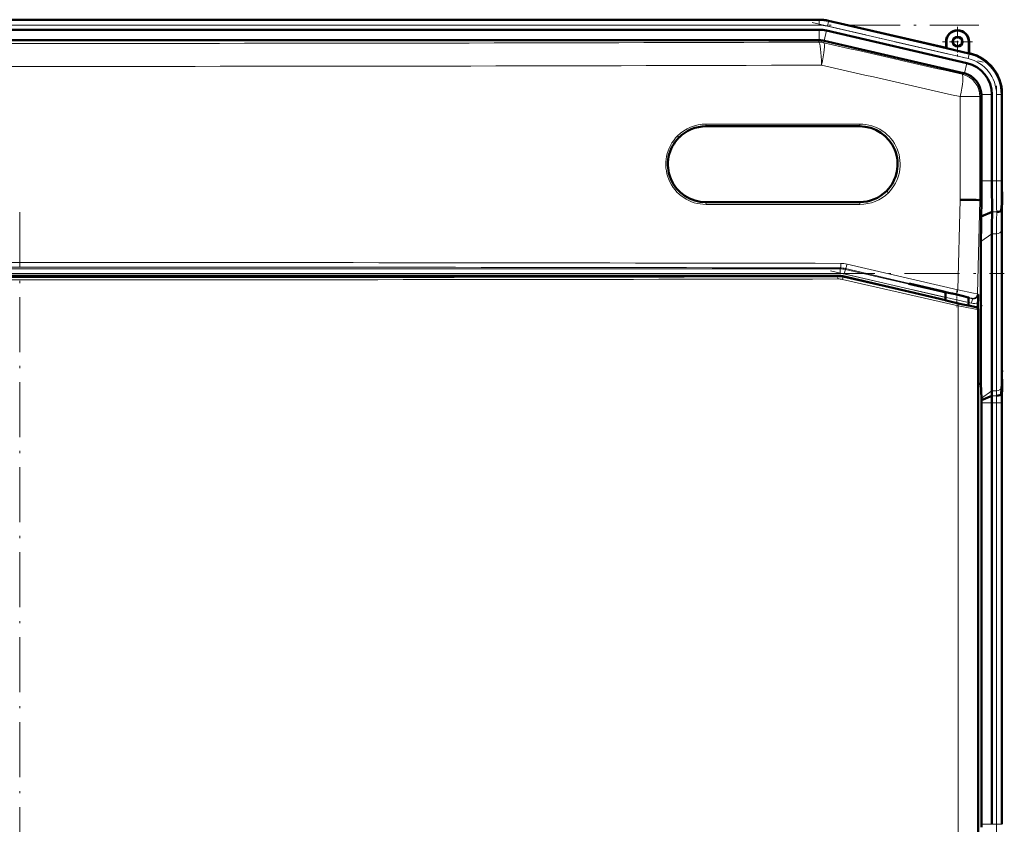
# Model space of a CAD drawing. Extents: x -2065 to 2446, y -2124 to 856.
# Tile 24 of 59: x -1455 to -1241, y 113 to 288. Entities that reach past the tile are written whole.
import ezdxf

# ---------------------------------------------------------------- set-up
doc = ezdxf.new("R2010")
doc.units = 0
doc.linetypes.add('DASHDOT', pattern=[18.5, 12, -3, 0.5, -3])

msp = doc.modelspace()

# ---------------------------------------------------------------- linework, layer by layer
at = {"color": 7, "lineweight": 50}
for p, q in [((-1280.94, 287.71), (-1629, 287.71)), ((-1295.93, 287.71), (-1608.73, 287.71)), ((-1295.93, 287.71), (-1280.94, 287.71)), ((-1278.86, 287.48), (-1253.29, 281.57)), ((-1278.86, 287.48), (-1253.29, 281.57)), ((-1295.93, 285.53), (-1608.73, 285.53)), ((-1295.93, 285.53), (-1280.94, 285.53)), ((-1279.35, 285.35), (-1248.78, 278.29)), ((-1628.97, 283.24), (-1280.96, 283.24)), ((-1280.96, 283.24), (-1280.94, 283.24)), ((-1249.47, 276.1), (-1279.84, 283.11)), ((-1253.29, 281.57), (-1253.29, 282.92)), ((-1253.22, 281.49), (-1253.29, 281.57)), ((-1253.22, 281.49), (-1253.22, 282.92)), ((-1253.22, 281.49), (-1248.36, 280.36)), ((-1248.36, 282.92), (-1248.36, 280.36)), ((-1248.29, 282.92), (-1248.29, 280.42)), ((-1248.36, 280.36), (-1248.29, 280.42)), ((-1248.29, 280.42), (-1248.09, 280.37)), ((-1245.59, 271.23), (-1245.59, 271.41)), ((-1245.59, 271.23), (-1245.59, 252.61)), ((-1243.3, 271.41), (-1243.3, 252.61)), ((-1241.12, 271.61), (-1241.12, 252.61)), ((-1241.12, 271.41), (-1241.12, 252.61)), ((-1305.6, 264.51), (-1272.1, 264.51)), ((-1272.1, 248.01), (-1305.6, 248.01)), ((-1246.26, 248.48), (-1245.91, 248.47)), ((-1245.58, 248.47), (-1245.91, 248.47)), ((-1241.09, 248.46), (-1241.27, 246.27)), ((-1243.26, 245.87), (-1245.64, 244.89)), ((-1241.12, 245.53), (-1241.12, 211.39)), ((-1241.12, 245.53), (-1241.12, 211.39)), ((-1243.3, 241.12), (-1243.3, 206.97)), ((-1245.69, 208.47), (-1245.69, 239.43)), ((-1276.86, 232), (-1633.07, 232)), ((-1275.73, 231.87), (-1253.41, 226.71)), ((-1254.17, 228.54), (-1261.42, 230.21)), ((-1261.03, 230.21), (-1261.42, 230.21)), ((-1261.03, 230.21), (-1254.17, 228.63)), ((-1254.17, 228.63), (-1252.75, 228.3)), ((-1254.17, 228.54), (-1254.17, 228.63)), ((-1253.41, 228.37), (-1254.17, 228.54)), ((-1253.41, 228.45), (-1253.41, 226.64)), ((-1252.75, 228.3), (-1252.05, 228.14)), ((-1252.05, 228.14), (-1251.91, 228.11)), ((-1251.91, 228.11), (-1250.92, 227.88)), ((-1248.42, 227.27), (-1248.42, 225.48)), ((-1248.42, 225.56), (-1248.31, 225.54)), ((-1248.31, 225.54), (-1247.73, 225.39)), ((-1247.73, 225.39), (-1246.72, 225.15)), ((-1246.34, 226.2), (-1246.38, 224.88)), ((-1246.33, 224.66), (-1246.33, 92.28)), ((-1246.33, 208.48), (-1245.69, 208.47)), ((-1245.6, 205.35), (-1245.69, 208.47)), ((-1241.14, 208.46), (-1241.31, 206.27)), ((-1243.31, 205.88), (-1245.59, 204.93)), ((-1245.59, 204.93), (-1245.6, 205.35)), ((-1245.59, 204.32), (-1245.59, 204.93)), ((-1245.59, 112.61), (-1245.59, 204.32)), ((-1243.3, 204.32), (-1243.3, 112.61)), ((-1241.12, 204.32), (-1241.12, 112.61)), ((-1241.12, 204.32), (-1241.12, 112.61)), ((-1245.59, 112.61), (-1245.59, 112))]:
    msp.add_line(p, q, dxfattribs=at)
at = {"color": 7, "lineweight": 18}
for p, q in [((-1629, 287.53), (-1280.94, 287.53)), ((-1280.94, 287.53), (-1280.94, 287.71)), ((-1280.94, 287.53), (-1280.94, 286.53)), ((-1278.9, 287.3), (-1279.12, 286.32)), ((-1278.9, 287.3), (-1278.86, 287.48)), ((-1278.9, 287.3), (-1248.27, 280.23)), ((-1629, 286.53), (-1280.94, 286.53)), ((-1280.94, 283.24), (-1280.94, 285.53)), ((-1279.86, 283.12), (-1279.35, 285.35)), ((-1279.12, 286.32), (-1248.5, 279.25)), ((-1281.01, 282.82), (-1280.96, 283.24)), ((-1279.84, 283.11), (-1279.89, 282.69)), ((-1253.22, 282.92), (-1253.29, 282.92)), ((-1248.36, 282.92), (-1248.29, 282.92)), ((-1248.27, 280.23), (-1248.5, 279.25)), ((-1248.27, 280.23), (-1248.09, 280.37)), ((-1249.29, 276.06), (-1248.78, 278.29)), ((-1249.79, 275.84), (-1249.47, 276.1)), ((-1250.21, 248.54), (-1250.21, 270.97)), ((-1245.91, 270.97), (-1250.21, 270.97)), ((-1245.59, 271.23), (-1245.91, 270.97)), ((-1245.91, 270.97), (-1245.91, 248.47)), ((-1245.59, 271.41), (-1243.3, 271.41)), ((-1242.3, 271.46), (-1242.3, 252.61)), ((-1242.3, 271.46), (-1241.3, 271.46)), ((-1241.12, 271.61), (-1241.3, 271.46)), ((-1241.3, 271.46), (-1241.3, 252.61)), ((-1272.03, 265.01), (-1305.55, 265.01)), ((-1245.59, 252.61), (-1243.3, 252.61)), ((-1243.3, 252.61), (-1242.3, 252.61)), ((-1241.3, 252.61), (-1242.3, 252.61)), ((-1241.3, 252.61), (-1241.12, 252.61)), ((-1305.55, 247.51), (-1272.03, 247.51)), ((-1250.73, 228.92), (-1250.21, 248.54)), ((-1245.91, 248.47), (-1246.45, 228.03)), ((-1242.26, 245.87), (-1243.26, 245.87)), ((-1243.3, 241.12), (-1245.69, 239.43)), ((-1242.3, 241.12), (-1243.3, 241.12)), ((-1242.3, 241.12), (-1242.3, 206.97)), ((-1241.3, 241.8), (-1241.3, 207.66)), ((-1276.34, 233.48), (-1276.31, 233.69)), ((-1274.84, 234.54), (-1250.73, 228.92)), ((-1633.6, 233.48), (-1276.34, 233.48)), ((-1276.34, 232.48), (-1633.6, 232.48)), ((-1276.88, 231.79), (-1276.86, 232)), ((-1276.34, 232.48), (-1276.34, 233.48)), ((-1275.73, 231.87), (-1275.76, 231.66)), ((-1275.76, 231.66), (-1250.64, 225.92)), ((-1275.44, 232.38), (-1275.21, 233.35)), ((-1253.41, 227.29), (-1275.44, 232.38)), ((-1275.19, 233.56), (-1275.21, 233.35)), ((-1275.21, 233.35), (-1253.41, 228.32)), ((-1251.1, 227.94), (-1275.19, 233.56)), ((-1250.69, 225.44), (-1275.81, 231.17)), ((-1246.45, 228.03), (-1246.32, 227.91)), ((-1250.69, 91.51), (-1250.69, 225.44)), ((-1248.42, 227.17), (-1247.55, 226.97)), ((-1247.77, 225.99), (-1248.42, 226.14)), ((-1247.77, 225.99), (-1247.55, 226.97)), ((-1247.55, 226.97), (-1247.67, 227.08)), ((-1246.77, 225.11), (-1246.72, 225.15)), ((-1246.33, 224.66), (-1246.38, 224.62)), ((-1246.38, 224.62), (-1246.38, 92.32)), ((-1241.14, 208.46), (-1241.09, 208.46)), ((-1243.3, 206.97), (-1245.6, 205.35)), ((-1242.31, 205.88), (-1243.31, 205.88)), ((-1242.3, 206.97), (-1243.3, 206.97)), ((-1243.3, 204.32), (-1245.59, 204.32)), ((-1242.3, 204.32), (-1243.3, 204.32)), ((-1242.3, 204.32), (-1241.3, 204.32)), ((-1242.3, 204.32), (-1242.3, 112.61)), ((-1241.12, 204.32), (-1241.3, 204.32)), ((-1241.3, 204.32), (-1241.3, 112.61)), ((-1243.3, 112.61), (-1245.59, 112.61)), ((-1242.3, 112.61), (-1243.3, 112.61)), ((-1242.3, 112.61), (-1241.3, 112.61)), ((-1241.12, 112.61), (-1241.3, 112.61))]:
    msp.add_line(p, q, dxfattribs=at)
at = {"color": 7, "linetype": 'DASHDOT', "lineweight": 18}
for p, q in [((-1663.8, 286.53), (-1246.13, 286.53)), ((-1282.44, 287.09), (-1245.18, 278.49)), ((-1242.3, 273.35), (-1242.3, 250.72)), ((-1454.96, 245.85), (-1454.96, 71.09)), ((-1669.33, 232.48), (-1240.61, 232.48)), ((-1278.46, 233.08), (-1244.75, 225.29)), ((-1242.3, 213.49), (-1242.3, 103.43))]:
    msp.add_line(p, q, dxfattribs=at)
at = {"color": 7, "linetype": 'DASHDOT', "lineweight": 18, "ltscale": 0.1625}
for p, q in [((-1250.79, 286.17), (-1250.79, 279.67)), ((-1247.54, 282.92), (-1254.04, 282.92))]:
    msp.add_line(p, q, dxfattribs=at)
at = {"color": 7, "linetype": 'DASHDOT', "lineweight": 18, "ltscale": 0.019627}
msp.add_line((-1250.92, 227.95), (-1250.92, 227.16), dxfattribs=at)
at = {"color": 7, "linetype": 'DASHDOT', "lineweight": 18, "ltscale": 0.08985}
msp.add_line((-1250.91, 228.75), (-1250.91, 225.16), dxfattribs=at)
at = {"color": 7, "lineweight": 18}
for points in [[(-1247.67, 227.08), (-1247.68, 227.09), (-1247.7, 227.09), (-1247.81, 227.13), (-1249.49, 227.56), (-1251.1, 227.94)], [(-1250.73, 228.92), (-1247.3, 228.23), (-1246.51, 228.05), (-1246.46, 228.04), (-1246.45, 228.03)], [(-1246.38, 224.62), (-1246.39, 224.62), (-1246.4, 224.62), (-1246.49, 224.63), (-1247.25, 224.76), (-1250.69, 225.44)], [(-1250.64, 225.92), (-1248.34, 225.41), (-1246.96, 225.13), (-1246.8, 225.11), (-1246.77, 225.11), (-1246.77, 225.11), (-1246.77, 225.11)]]:
    msp.add_lwpolyline(points, dxfattribs=at)
at = {"color": 7, "lineweight": 50}
for points in [[(-1250.92, 227.88), (-1249.46, 227.54), (-1248.5, 227.29), (-1248.33, 227.24), (-1248.32, 227.24), (-1248.31, 227.23)], [(-1248.31, 227.23), (-1248.32, 227.23), (-1248.32, 227.23), (-1248.33, 227.23), (-1248.42, 227.24)], [(-1253.41, 226.64), (-1253.41, 226.63), (-1253.4, 226.63), (-1253.37, 226.62), (-1253.01, 226.52), (-1250, 225.81), (-1248.46, 225.49), (-1248.43, 225.48), (-1248.42, 225.48), (-1248.42, 225.48)]]:
    msp.add_lwpolyline(points, dxfattribs=at)
for radius in [1.07, 1]:
    msp.add_circle((-1250.79, 282.92), radius, dxfattribs=at)
for centre, radius, start, end in [((-1280.94, 278.46), 9.25, 77.0008, 89.9996), ((-1280.94, 278.46), 9.25, 77.0007, 89.9996), ((-1280.94, 278.46), 7.06, 77.0006, 89.9996), ((-1250.79, 282.92), 2.5, 0, 180), ((-1250.79, 282.92), 2.43, 360, 180), ((-1250.37, 271.41), 9.25, 359.9943, 77.0057), ((-1250.11, 271.61), 8.99, 359.9916, 77.0084), ((-1250.37, 271.41), 7.06, 359.9966, 77.0032), ((-1250.6, 271.22), 5.01, 2.1031, 74.9072), ((-1305.6, 256.26), 8.25, 90, 134.9612), ((-1272.1, 256.26), 8.25, 314.9294, 90), ((-1305.6, 256.26), 8.25, 134.9699, 270), ((-553.1, 252.58), 692.49, 179.99805, 180.34055), ((-673.06, 252.47), 570.24, 179.9861, 180.6624), ((-893.53, 252.52), 347.59, 179.9856, 180.6685), ((-1272.1, 256.26), 8.25, 270, 314.9153), ((-1265.72, -958.27), 1206.9, 89.07649, 89.26402), ((-634.81, 235.63), 610.9, 178.79561, 179.13148), ((-1033.9, 245.29), 207.22, 179.1215, 179.9313), ((-854.23, 238.96), 391.46, 179.1331, 179.9319), ((-903.53, 240.71), 339.78, 179.1293, 179.9319), ((-1306.84, 227.73), 60.52, 358.5511, 0.1764), ((-1246.83, 224.66), 0.5, 359.998, 77.002), ((-1453.53, 211.64), 212.42, 359.1437, 359.9337), ((-1033.76, 211.64), 207.36, 180.0695, 180.8788), ((-1598.83, 204.4), 357.71, 359.9872, 0.6507), ((-894.04, 204.41), 347.08, 179.3309, 180.0147), ((-1323.13, 207.06), 79.82, 359.1476, 359.9359), ((-1378.1, 204.35), 134.79, 359.9876, 0.6479)]:
    msp.add_arc(centre, radius, start, end, dxfattribs=at)
at = {"color": 7, "lineweight": 18}
for centre, radius, start, end in [((-1280.94, 278.46), 9.06, 77.0008, 89.9996), ((-1280.94, 278.46), 8.06, 77.0006, 89.9996), ((-1454.97, 55931.86), 55649.31, 269.820896, 270.179106), ((11416.17, 56053.35), 57197.52, 257.175313, 257.206234), ((-1250.3, 271.46), 7.99, 359.9916, 77.0084), ((-1250.3, 271.46), 8.99, 359.9997, 77.0003), ((-1454.97, 56307.11), 56029.56, 269.821504, 270.178498), ((11454.7, 56411.41), 57560.09, 257.2175922, 257.2484236), ((-1305.55, 256.25), 8.75, 89.9957, 134.9539), ((-1272.03, 256.26), 8.75, 314.9196, 90.0213), ((-1305.55, 256.26), 8.75, 134.9606, 270.0213), ((-673.2, 252.47), 569.11, 179.986, 180.6637), ((-707.33, 252.47), 533.98, 179.9859, 180.6653), ((-1272.03, 256.26), 8.75, 269.9957, 314.9129), ((-903.16, 240.71), 339.14, 179.1277, 179.9318), ((-923.05, 241.42), 318.25, 179.1257, 179.9316), ((-1454.97, -83577.7), 83812.57, 89.8777831, 90.1222151), ((-1454.97, -83464.16), 83698.04, 89.8777011, 90.122297), ((-1276.32, 228.69), 5, 76.8528, 89.8509), ((-1276.2, 228.7), 5.99, 76.8712, 89.8909), ((-1454.96, 83960.14), 83728.55, 269.8781333, 270.1218617), ((-1276.87, 226.79), 5, 77.1098, 90.1116), ((-1276.34, 228.48), 5, 77.0066, 89.9934), ((-1276.34, 228.48), 4, 77.0047, 89.9953), ((-1454.96, 84017.05), 83785.95, 269.8781811, 270.1218207), ((-1276.81, 226.8), 4.49, 77.1108, 90.1395), ((-1247.32, 227.94), 0.999, 256.9181, 358.54), ((-1247.32, 227.94), 2, 256.9951, 299.3366), ((-1246.88, 224.62), 0.5, 0.0159, 76.9841), ((-1322.74, 207.06), 80.44, 359.1546, 359.9369), ((-1378.47, 204.35), 136.17, 359.9884, 0.642), ((-1342.57, 207.77), 101.27, 359.1557, 359.937), ((-1412.77, 204.36), 171.47, 359.9884, 0.6411)]:
    msp.add_arc(centre, radius, start, end, dxfattribs=at)
at = {"color": 7, "lineweight": 50}
for centre, major_axis, ratio, start_param, end_param in [((-1280.96, 278.24), (4.97, -0.57), 0.999653, 1.457389, 1.679108), ((-1250.59, 271.23), (-3.11, 3.91), 0.999441, 5.34848, 5.384068), ((-1242.27, 246.29), (1, 0), 0.414186, 4.715241, 6.251123), ((-1276.86, 227), (4.97, -0.57), 0.999846, 1.457367, 1.684225), ((-1242.31, 206.29), (1, 0), 0.414343, 4.715179, 6.251104)]:
    msp.add_ellipse(centre, major_axis=major_axis, ratio=ratio, start_param=start_param, end_param=end_param, dxfattribs=at)
at = {"color": 7, "lineweight": 18}
for centre, major_axis, ratio, start_param, end_param in [((-1281.01, 277.82), (4.97, -0.57), 0.999653, 1.457389, 1.684204), ((-1281.01, 277.82), (0.02, -5), 0.119003, 1.570423, 3.115225), ((-1281.01, 277.82), (-1.11, -4.88), 0.116076, 1.597214, 3.115235), ((-1250.91, 270.97), (-1.11, -4.88), 0.136195, 1.601714, 3.115166), ((-1250.91, 270.97), (3.11, -3.91), 0.999441, 0.899117, 2.242476), ((-1305.6, 265.01), (0, -0.5), 0.101872, 0, 1.570796), ((-1272.1, 265.01), (0, 0.5), 0.124719, 3.141593, 4.712389), ((-1311.78, 262.45), (0.353, -0.354), 0.069254, 0.000014, 1.501741), ((-1265.92, 250.06), (0.353, -0.354), 0.091666, 1.479613, 3.141593), ((-1305.6, 247.51), (0, 0.5), 0.101872, 4.712389, 6.283185), ((-1272.1, 247.51), (0, -0.5), 0.124719, 1.570796, 3.141593), ((-1242.3, 241.82), (-1, 0), 0.707107, 1.570796, 3.106686), ((-1276.31, 234.69), (0, -1), 0.121885, 0.017584, 1.571058), ((-1274.96, 234.54), (-0.227, -0.974), 0.119647, 0.01758, 1.598677), ((-1276.88, 231.29), (0.001, -0.5), 0.121453, 1.570537, 3.124009), ((-1275.87, 231.17), (-0.111, -0.487), 0.119115, 1.598027, 3.124014), ((-1250.87, 228.92), (-0.227, -0.974), 0.135666, 0.017616, 1.602449), ((-1247.45, 228.06), (0.682, 0.732), 0.99939, 3.664878, 5.435811), ((-1250.76, 225.44), (-0.111, -0.487), 0.135841, 1.601805, 3.123976), ((-1242.3, 207.68), (-1, 0), 0.707107, 1.570796, 3.106686)]:
    msp.add_ellipse(centre, major_axis=major_axis, ratio=ratio, start_param=start_param, end_param=end_param, dxfattribs=at)

doc.saveas('drawing.dxf')
